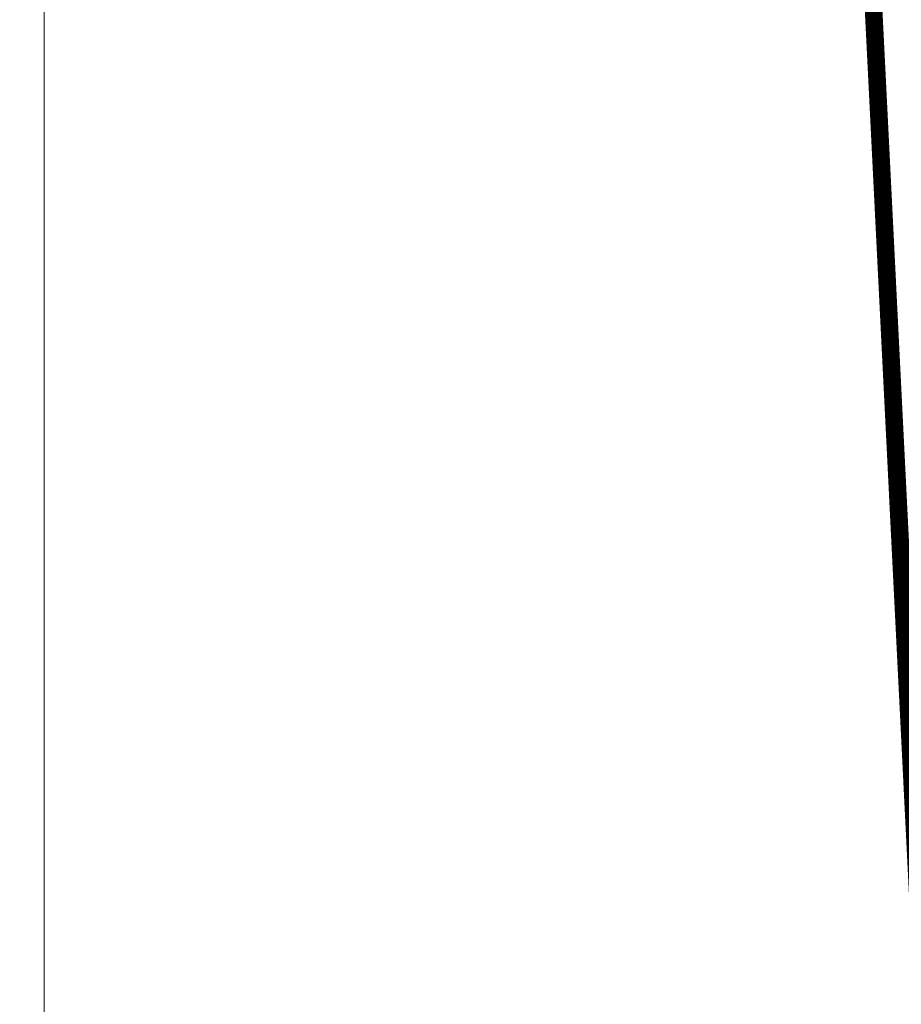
# Model space of a CAD drawing. Header units: millimetres. Extents: x -385852 to 693036, y -525006 to 444206.
# Tile 109 of 156: x 204550 to 205083, y 68375 to 68970. Entities that reach past the tile are written whole.
import ezdxf

# ---------------------------------------------------------------- set-up
doc = ezdxf.new("R2010")
doc.units = ezdxf.units.MM
doc.linetypes.add('CARKOVANA', pattern=[5, 3, -2])
doc.layers.add('A99_N_kce-pohl', color=7, linetype='Continuous', lineweight=9)
doc.layers.add('A99_N_kce-rez-ten', color=4, linetype='Continuous', lineweight=20)

msp = doc.modelspace()

# ---------------------------------------------------------------- linework, layer by layer
at = {"layer": 'A99_N_kce-pohl'}
msp.add_lwpolyline([(204564.8293, 57220), (204564.8293, 69370)], dxfattribs=at)
at = {"layer": 'A99_N_kce-rez-ten', "linetype": 'CARKOVANA', "ltscale": 15, "const_width": 5}
for points in [[(205692.5, 63300), (205692.5, 63440.2569, 0.40066503), (205680.5808, 63452.7434), (205363.3828, 63467.4968, -0.38625393), (205337.1947, 63493.595), (205051.9055, 69204.1859), (204952.361, 69335.2997), (204733.3521, 69367.0764), (204552.5, 69447.6303), (204552.5, 69557.5)], [(205697.5, 63300), (205697.5, 63440.2569, 0.40066503), (205680.8131, 63457.738), (205363.6151, 63472.4914, -0.38625393), (205342.1885, 63493.8445), (205056.8222, 69205.9786), (204955.1053, 69339.9538), (204734.7546, 69371.9252), (204557.5, 69450.8768), (204557.5, 69557.5)]]:
    msp.add_lwpolyline(points, format="xyb", dxfattribs=at)
at = {"layer": 'A99_N_kce-rez-ten', "linetype": 'Continuous', "lineweight": 5, "ltscale": 0.5}
for points in [[(205690, 63300), (205690, 63440.2569, 0.40066503), (205680.4646, 63450.2461), (205363.2666, 63464.9995, -0.38625393), (205334.6978, 63493.4703), (205049.4472, 69203.2895), (204950.9889, 69332.9726), (204732.6508, 69364.6519), (204550, 69446.007), (204550, 69557.5)], [(205695, 63300), (205695, 63440.2569, 0.40066503), (205680.6969, 63455.2407), (205363.4989, 63469.9941, -0.38625393), (205339.6916, 63493.7198), (205054.3638, 69205.0822), (204953.7332, 69337.6267), (204734.0533, 69369.5008), (204555, 69449.2535), (204555, 69557.5)], [(205700, 63300), (205700, 63440.2569, 0.40066503), (205680.9292, 63460.2353), (205363.7312, 63474.9887, -0.38625393), (205344.6854, 63493.9692), (205059.2805, 69206.875), (204956.4774, 69342.2809), (204735.4559, 69374.3496), (204560, 69452.5), (204560, 69557.5)]]:
    msp.add_lwpolyline(points, format="xyb", dxfattribs=at)

doc.saveas('drawing.dxf')
